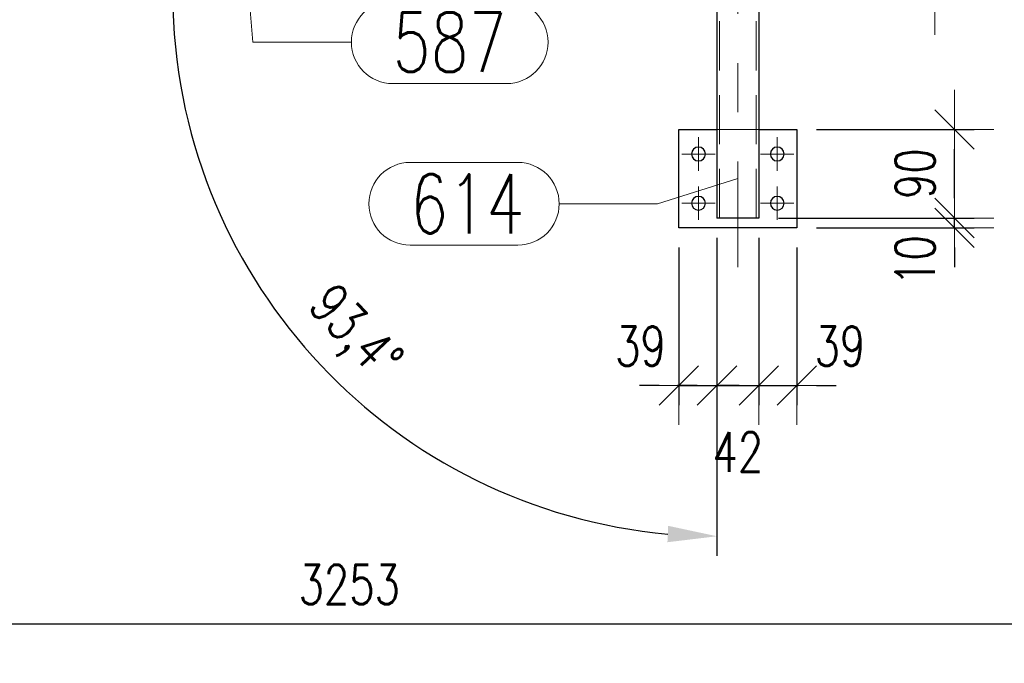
# Model space of a CAD drawing. Header units: millimetres. Extents: x -845 to -83, y 8759 to 9255.
# Tile 100 of 119: x -578 to -528, y 9020 to 9052. Entities that reach past the tile are written whole.
import ezdxf

# ---------------------------------------------------------------- set-up
doc = ezdxf.new("R2010")
doc.units = ezdxf.units.MM
doc.header["$LTSCALE"] = 10
doc.linetypes.add('HIDDEN', pattern=[0.375, 0.25, -0.125])
doc.linetypes.add('MITTE', pattern=[2, 1.25, -0.25, 0.25, -0.25])
doc.layers.get('Defpoints').update_dxf_attribs({"color": 1})
for name, color, linetype, lineweight in [('PS_DIM', 4, 'Continuous', 13), ('PS_Hidden', 2, 'HIDDEN', 9), ('PS_Mid', 5, 'MITTE', 15), ('PS_Pos', 1, 'Continuous', 15), ('PS_Shape', 161, 'Continuous', 30), ('PS_SOLID', 7, 'Continuous', 30)]:
    doc.layers.add(name, color=color, linetype=linetype, lineweight=lineweight)
doc.styles.add('simplex', font='simplex.shx', dxfattribs={"width": 0.75})
doc.dimstyles.new('1_20_PRZ', dxfattribs={"dimtxt": 2, "dimasz": 1, "dimexe": 2, "dimexo": 5, "dimgap": 1, "dimtad": 1, "dimdec": 0, "dimlfac": 20, "dimtxsty": 'simplex', "dimblk": 'dimznak', "dimcen": 2, "dimse1": 1, "dimse2": 1, "dimclrd": 256, "dimclrt": 4, "dimadec": 1, "dimazin": 0, "dimtfac": 1, "dimtdec": 0, "dimtix": 1, "dimtmove": 2, "dimatfit": 3, "dimldrblk": 'dim-grot', "dimfxl": 1, "dimarcsym": 0})
doc.dimstyles.new('1_20_SC', dxfattribs={"dimtxt": 2, "dimasz": 1, "dimexe": 1, "dimexo": 1, "dimgap": 1, "dimtad": 1, "dimdec": 0, "dimlfac": 20, "dimtxsty": 'simplex', "dimblk": 'dimznak', "dimcen": 2, "dimclrd": 256, "dimclre": 256, "dimclrt": 4, "dimadec": 1, "dimazin": 0, "dimtfac": 1, "dimtdec": 0, "dimtix": 1, "dimtmove": 2, "dimatfit": 3, "dimldrblk": 'dim-grot', "dimfxl": 1, "dimarcsym": 0})
doc.dimstyles.new('średnice', dxfattribs={"dimtxt": 2, "dimasz": 2.5, "dimexe": 1, "dimexo": 1, "dimgap": 1, "dimtad": 1, "dimdec": 0, "dimlfac": 10, "dimtxsty": 'simplex', "dimcen": 2, "dimclrd": 256, "dimclre": 256, "dimclrt": 3, "dimadec": 1, "dimazin": 0, "dimtfac": 1, "dimtdec": 0, "dimtix": 1, "dimtmove": 1, "dimatfit": 0, "dimfxl": 1, "dimarcsym": 0})

# ---------------------------------------------------------------- blocks, each defined once
blk = doc.blocks.new('dimznak')
at = {"color": 0}
for points in [[(0, 2), (0, -2)], [(-2, 0), (2, 0)]]:
    blk.add_lwpolyline(points, dxfattribs=at)
at = {"color": 2}
blk.add_lwpolyline([(1, 1), (-1, -1)], dxfattribs=at)
blk = doc.blocks.new('*D24')
at = {"layer": 'Defpoints', "color": 0, "transparency": 16777216}
for p in [(-542.283, 9042.306), (-544.223, 9041.806), (-542.283, 9033.806)]:
    blk.add_point(p, dxfattribs=at)
at = {"layer": 'PS_DIM', "lineweight": -2, "transparency": 16777216}
for p, q in [((-542.283, 9041.306), (-542.283, 9032.806)), ((-544.223, 9040.806), (-544.223, 9032.806)), ((-545.223, 9033.806), (-546.223, 9033.806)), ((-544.223, 9033.806), (-542.283, 9033.806)), ((-541.283, 9033.806), (-540.283, 9033.806))]:
    blk.add_line(p, q, dxfattribs=at)
blk.add_blockref('dimznak', (-544.223, 9033.806), dxfattribs=at)
at = {"layer": 'PS_DIM', "lineweight": -2, "transparency": 16777216, "rotation": 180}
blk.add_blockref('dimznak', (-542.283, 9033.806), dxfattribs=at)
at = {"layer": 'PS_DIM', "color": 4, "transparency": 16777216, "insert": (-546.167, 9035.806), "char_height": 2, "attachment_point": 5, "style": 'simplex'}
blk.add_mtext('39', dxfattribs=at)
blk = doc.blocks.new('dim-grot')
blk.add_hatch(color=256).paths.add_polyline_path([(0, 0), (-2, 0.5), (-2, -0.5)])
blk.add_lwpolyline([(0, 0), (-2, 0.5), (-2, -0.5), (0, 0)])
blk = doc.blocks.new('*D25')
at = {"layer": 'Defpoints', "color": 0, "transparency": 16777216}
for p in [(-542.283, 9042.306), (-540.163, 9042.306), (-540.163, 9033.806)]:
    blk.add_point(p, dxfattribs=at)
at = {"layer": 'PS_DIM', "lineweight": -2, "transparency": 16777216}
for p, q in [((-542.283, 9041.306), (-542.283, 9032.806)), ((-540.163, 9041.306), (-540.163, 9032.806)), ((-543.283, 9033.806), (-544.283, 9033.806)), ((-542.283, 9033.806), (-540.163, 9033.806)), ((-539.163, 9033.806), (-538.163, 9033.806))]:
    blk.add_line(p, q, dxfattribs=at)
blk.add_blockref('dimznak', (-542.283, 9033.806), dxfattribs=at)
at = {"layer": 'PS_DIM', "lineweight": -2, "transparency": 16777216, "rotation": 180}
blk.add_blockref('dimznak', (-540.163, 9033.806), dxfattribs=at)
at = {"layer": 'PS_DIM', "color": 4, "transparency": 16777216, "insert": (-541.223, 9030.429), "char_height": 2, "attachment_point": 5, "style": 'simplex'}
blk.add_mtext('42', dxfattribs=at)
blk = doc.blocks.new('*D26')
at = {"layer": 'Defpoints', "color": 0, "transparency": 16777216}
for p in [(-540.163, 9042.306), (-538.223, 9041.806), (-538.223, 9033.806)]:
    blk.add_point(p, dxfattribs=at)
at = {"layer": 'PS_DIM', "lineweight": -2, "transparency": 16777216}
for p, q in [((-540.163, 9041.306), (-540.163, 9032.806)), ((-538.223, 9040.806), (-538.223, 9032.806)), ((-541.163, 9033.806), (-542.163, 9033.806)), ((-540.163, 9033.806), (-538.223, 9033.806)), ((-537.223, 9033.806), (-536.223, 9033.806))]:
    blk.add_line(p, q, dxfattribs=at)
blk.add_blockref('dimznak', (-540.163, 9033.806), dxfattribs=at)
at = {"layer": 'PS_DIM', "lineweight": -2, "transparency": 16777216, "rotation": 180}
blk.add_blockref('dimznak', (-538.223, 9033.806), dxfattribs=at)
at = {"layer": 'PS_DIM', "color": 4, "transparency": 16777216, "insert": (-536.041, 9035.806), "char_height": 2, "attachment_point": 5, "style": 'simplex'}
blk.add_mtext('39', dxfattribs=at)
blk = doc.blocks.new('*D27')
at = {"layer": 'Defpoints', "color": 0, "transparency": 16777216}
for p in [(-540.163, 9042.306), (-530.223, 9042.306), (-538.223, 9041.806)]:
    blk.add_point(p, dxfattribs=at)
at = {"layer": 'PS_DIM', "lineweight": -2, "transparency": 16777216}
for p, q in [((-530.223, 9043.306), (-530.223, 9044.306)), ((-539.163, 9042.306), (-529.223, 9042.306)), ((-530.223, 9041.806), (-530.223, 9042.306)), ((-537.223, 9041.806), (-529.223, 9041.806)), ((-530.223, 9040.806), (-530.223, 9039.806))]:
    blk.add_line(p, q, dxfattribs=at)
for p, rotation in [((-530.223, 9042.306), 270), ((-530.223, 9041.806), 90)]:
    blk.add_blockref('dimznak', p, dxfattribs=dict(at, rotation=rotation))
at = {"layer": 'PS_DIM', "color": 4, "transparency": 16777216, "insert": (-532.223, 9040.15), "char_height": 2, "attachment_point": 5, "rotation": 90, "style": 'simplex'}
blk.add_mtext('10', dxfattribs=at)
blk = doc.blocks.new('*D28')
at = {"layer": 'Defpoints', "color": 0, "transparency": 16777216}
for p in [(-538.223, 9046.806), (-530.223, 9046.806), (-540.163, 9042.306)]:
    blk.add_point(p, dxfattribs=at)
at = {"layer": 'PS_DIM', "lineweight": -2, "transparency": 16777216}
for p, q in [((-537.223, 9046.806), (-529.223, 9046.806)), ((-530.223, 9043.306), (-530.223, 9045.806)), ((-539.163, 9042.306), (-529.223, 9042.306))]:
    blk.add_line(p, q, dxfattribs=at)
for p, rotation in [((-530.223, 9046.806), 90), ((-530.223, 9042.306), 270)]:
    blk.add_blockref('dimznak', p, dxfattribs=dict(at, rotation=rotation))
at = {"layer": 'PS_DIM', "color": 4, "transparency": 16777216, "insert": (-532.223, 9044.556), "char_height": 2, "attachment_point": 5, "rotation": 90, "style": 'simplex'}
blk.add_mtext('90', dxfattribs=at)
blk = doc.blocks.new('*D68')
at = {"layer": 'Defpoints', "color": 0, "transparency": 16777216}
for p in [(-638.618, 9109.52), (-465.818, 9109.52), (-498.223, 9039.429)]:
    blk.add_point(p, dxfattribs=at)
at = {"layer": 'PS_DIM', "lineweight": -2, "transparency": 16777216}
blk.add_line((-465.818, 9040.429), (-465.818, 9108.52), dxfattribs=at)
for p, rotation in [((-465.818, 9109.52), 90), ((-465.818, 9039.429), 270)]:
    blk.add_blockref('dimznak', p, dxfattribs=dict(at, rotation=rotation))
at = {"layer": 'PS_DIM', "color": 4, "transparency": 16777216, "insert": (-467.818, 9074.475), "char_height": 2, "attachment_point": 5, "rotation": 90, "style": 'simplex'}
blk.add_mtext('1402', dxfattribs=at)
blk = doc.blocks.new('*D89')
at = {"layer": 'Defpoints', "color": 0, "transparency": 16777216}
for p in [(-590.871, 9056.683), (-542.283, 9053.797), (-541.575, 9053.755), (-542.283, 9042.306), (-566.753, 9040.932)]:
    blk.add_point(p, dxfattribs=at)
at = {"layer": 'PS_DIM', "lineweight": -2, "transparency": 16777216}
blk.add_line((-542.283, 9041.306), (-542.283, 9025.151), dxfattribs=at)
blk.add_arc((-542.283, 9053.797), 27.646, 181.7833, 264.817, dxfattribs=at)
at = {"layer": 'PS_DIM', "transparency": 16777216}
for points in [[(-570.332, 9052.942), (-569.499, 9052.931), (-569.88, 9055.436)], [(-544.762, 9026.68), (-544.799, 9025.848), (-542.283, 9026.151)]]:
    blk.add_solid(points, dxfattribs=at)
at = {"layer": 'PS_DIM', "color": 3, "transparency": 16777216, "insert": (-560.809, 9036.339), "char_height": 2, "attachment_point": 5, "rotation": 313.3001, "style": 'simplex'}
blk.add_mtext('93,4°', dxfattribs=at)
blk = doc.blocks.new('*D90')
at = {"layer": 'Defpoints', "color": 0, "transparency": 16777216}
for p in [(-479.63, 9079.723), (-642.283, 9050.353), (-479.63, 9021.702)]:
    blk.add_point(p, dxfattribs=at)
at = {"layer": 'PS_DIM', "lineweight": -2, "transparency": 16777216}
blk.add_line((-641.283, 9021.702), (-480.63, 9021.702), dxfattribs=at)
at = {"layer": 'PS_DIM', "lineweight": -2, "transparency": 16777216, "rotation": 180}
blk.add_blockref('dimznak', (-642.283, 9021.702), dxfattribs=at)
at = {"layer": 'PS_DIM', "lineweight": -2, "transparency": 16777216}
blk.add_blockref('dimznak', (-479.63, 9021.702), dxfattribs=at)
at = {"layer": 'PS_DIM', "color": 4, "transparency": 16777216, "insert": (-560.957, 9023.702), "char_height": 2, "attachment_point": 5, "style": 'simplex'}
blk.add_mtext('3253', dxfattribs=at)
blk = doc.blocks.new('*X603')
at = {"layer": 'PS_Hidden', "color": 2, "linetype": 'HIDDEN'}
for p, q in [((-542.153, 9101.047), (-542.153, 9042.306)), ((-540.293, 9101.047), (-540.293, 9042.306)), ((-542.283, 9046.806), (-540.163, 9046.806))]:
    blk.add_line(p, q, dxfattribs=at)
at = {"layer": 'PS_Mid', "color": 5, "linetype": 'MITTE'}
for p, q in [((-541.223, 9105.172), (-541.223, 9039.806)), ((-531.223, 9051.612), (-531.223, 9104.255)), ((-543.223, 9046.406), (-543.223, 9044.706)), ((-539.223, 9046.406), (-539.223, 9044.706)), ((-542.373, 9045.556), (-544.073, 9045.556)), ((-538.373, 9045.556), (-540.073, 9045.556)), ((-543.223, 9043.906), (-543.223, 9042.206)), ((-539.223, 9043.906), (-539.223, 9042.206)), ((-542.373, 9043.056), (-544.073, 9043.056)), ((-538.373, 9043.056), (-540.073, 9043.056))]:
    blk.add_line(p, q, dxfattribs=at)
at = {"layer": 'PS_SOLID', "color": 7, "linetype": 'Continuous'}
for p, q in [((-542.283, 9053.797), (-542.283, 9042.306)), ((-540.163, 9053.671), (-540.163, 9042.306)), ((-544.223, 9046.806), (-542.283, 9046.806)), ((-544.223, 9041.806), (-544.223, 9046.806)), ((-540.163, 9046.806), (-538.223, 9046.806)), ((-538.223, 9046.806), (-538.223, 9041.806)), ((-540.163, 9042.306), (-542.283, 9042.306)), ((-538.223, 9041.806), (-544.223, 9041.806))]:
    blk.add_line(p, q, dxfattribs=at)
at = {"layer": 'PS_SOLID', "color": 7, "extrusion": (0, 0, -1)}
for centre in [(543.223, 9045.556), (539.223, 9045.556), (543.223, 9043.056), (539.223, 9043.056)]:
    blk.add_circle(centre, 0.35, dxfattribs=at)
blk = doc.blocks.new('*X640')
at = {"color": 1}
for p, q in [((-566.227, 9055.72), (-565.85, 9051.231)), ((-558.75, 9053.331), (-552.964, 9053.331)), ((-565.85, 9051.231), (-560.85, 9051.231)), ((-558.75, 9049.131), (-552.964, 9049.131))]:
    blk.add_line(p, q, dxfattribs=at)
for centre, start, end in [((-558.75, 9051.231), 90, 270), ((-552.964, 9051.231), 270, 90)]:
    blk.add_arc(centre, 2.1, start, end, dxfattribs=at)
at = {"color": 30, "style": 'simplex', "width": 0.75}
blk.add_text('587', height=3, dxfattribs=at).set_placement((-558.75, 9049.731))
blk = doc.blocks.new('*X641')
at = {"color": 1}
for p, q in [((-557.86, 9045.128), (-552.396, 9045.128)), ((-541.223, 9044.306), (-545.296, 9043.028)), ((-550.296, 9043.028), (-545.296, 9043.028)), ((-557.86, 9040.928), (-552.396, 9040.928))]:
    blk.add_line(p, q, dxfattribs=at)
for centre, start, end in [((-557.86, 9043.028), 90, 270), ((-552.396, 9043.028), 270, 90)]:
    blk.add_arc(centre, 2.1, start, end, dxfattribs=at)
at = {"color": 30, "style": 'simplex', "width": 0.75}
blk.add_text('614', height=3, dxfattribs=at).set_placement((-557.86, 9041.528))

msp = doc.modelspace()

# ---------------------------------------------------------------- block references
at = {"layer": 'PS_Pos'}
for name in ['*X640', '*X641']:
    msp.add_blockref(name, (0, 0), dxfattribs=at)
at = {"layer": 'PS_Shape', "color": 31}
msp.add_blockref('*X603', (0, 0), dxfattribs=at)

# ---------------------------------------------------------------- dimensions: what is measured, and where the dimension line sits
at = {"layer": 'PS_DIM'}
for base, p1, p2, dimstyle, picture, middle in [((-465.818, 9109.52), (-498.223, 9039.429), (-638.618, 9109.52), '1_20_PRZ', '*D68', (-467.818, 9074.475)), ((-530.223, 9046.806), (-540.163, 9042.306), (-538.223, 9046.806), '1_20_SC', '*D28', (-532.223, 9044.556))]:
    dim = msp.add_linear_dim(base=base, p1=p1, p2=p2, angle=90, dimstyle=dimstyle, dxfattribs=at)
    dim.commit()
    dim.dimension.update_dxf_attribs({"geometry": picture, "text_midpoint": middle})
dim = msp.add_linear_dim(base=(-479.63, 9021.702), p1=(-642.283, 9050.353), p2=(-479.63, 9079.723), dimstyle='1_20_PRZ', dxfattribs=at)
dim.commit()
dim.dimension.update_dxf_attribs({"geometry": '*D90', "text_midpoint": (-560.957, 9023.702)})
dim = msp.add_angular_dim_2l(base=(-566.753, 9040.932), line1=((-542.283, 9053.797), (-542.283, 9042.306)), line2=((-541.575, 9053.755), (-590.871, 9056.683)), dimstyle='średnice', dxfattribs=at)
dim.commit()
dim.dimension.update_dxf_attribs({"geometry": '*D89', "text_midpoint": (-560.809, 9036.339)})
dim = msp.add_linear_dim(base=(-530.223, 9042.306), p1=(-538.223, 9041.806), p2=(-540.163, 9042.306), angle=90, dimstyle='1_20_SC', dxfattribs=at)
dim.commit()
dim.dimension.update_dxf_attribs({"geometry": '*D27', "text_midpoint": (-532.223, 9040.15), "dimtype": 128})
for base, p1, p2, picture, middle in [((-542.283, 9033.806), (-544.223, 9041.806), (-542.283, 9042.306), '*D24', (-546.167, 9035.806)), ((-540.163, 9033.806), (-542.283, 9042.306), (-540.163, 9042.306), '*D25', (-541.223, 9030.429)), ((-538.223, 9033.806), (-540.163, 9042.306), (-538.223, 9041.806), '*D26', (-536.041, 9035.806))]:
    dim = msp.add_linear_dim(base=base, p1=p1, p2=p2, dimstyle='1_20_SC', dxfattribs=at)
    dim.commit()
    dim.dimension.update_dxf_attribs({"geometry": picture, "text_midpoint": middle, "dimtype": 128})

doc.saveas('drawing.dxf')
